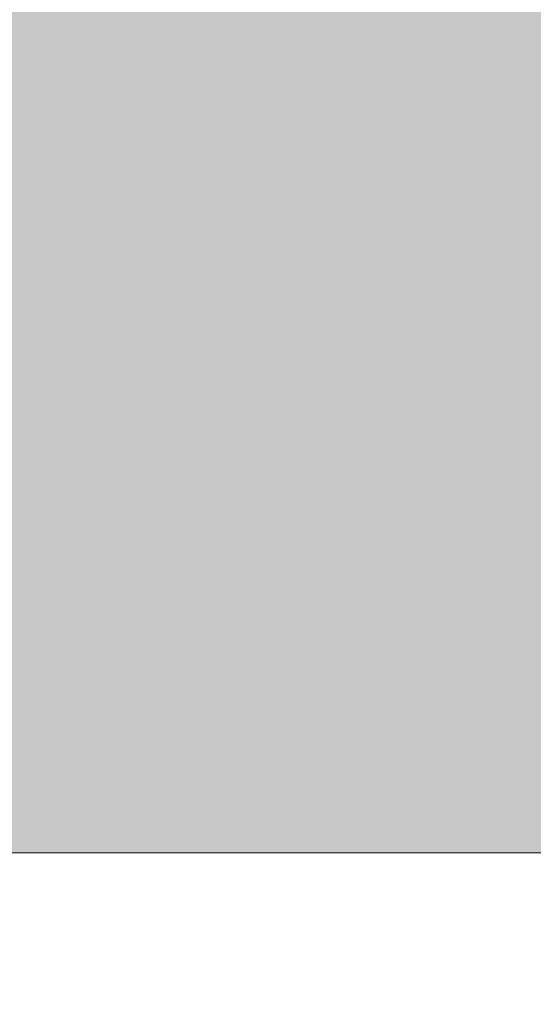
# Model space of a CAD drawing. Header units: metres. Extents: x 82 to 222, y -4 to 154.
# Tile 24 of 214: x 101.0104243 to 101.0104867, y 102.4281958 to 102.4283152. Entities that reach past the tile are written whole.
import ezdxf

# ---------------------------------------------------------------- set-up
doc = ezdxf.new("R2010")
doc.units = ezdxf.units.M
doc.layers.add('A-WALL', color=7, linetype='Continuous', lineweight=5)
doc.layers.add('A-WALL-PATT', color=7, linetype='Continuous', true_color=0x2a2a2a)

msp = doc.modelspace()

# ---------------------------------------------------------------- hatches: boundary and pattern name
at = {"layer": 'A-WALL-PATT'}
h = msp.add_hatch(color=256, dxfattribs=at)
h.paths.add_polyline_path([(100.93262871, 102.42819576), (101.68157532, 102.4283726), (101.68149268, 102.77837259), (100.93262871, 102.77819577), (100.93262871, 102.71819579), (100.93582375, 102.71830581), (100.93582375, 102.61819223), (100.93262871, 102.61819223), (100.93262871, 102.4283726)])
h.paths.add_polyline_path([(102.98127119, 102.42867948), (104.48114341, 102.42903362), (104.48106077, 102.77903361), (102.98118855, 102.77867947)])
h.paths.add_polyline_path([(105.78083928, 102.4293405), (107.28157517, 102.42969485), (107.28149253, 102.77969485), (105.78075664, 102.77934049), (105.78083928, 102.42969485)])
h.paths.add_polyline_path([(108.58127103, 102.43000174), (110.08157509, 102.43035598), (110.08149245, 102.78035597), (108.58118839, 102.78000173), (108.58127095, 102.43035598)])
h.paths.add_polyline_path([(111.38127096, 102.43066287), (112.88157501, 102.43101711), (112.88149237, 102.7810171), (111.38118831, 102.78066286)])
h.paths.add_polyline_path([(114.18127088, 102.431324), (116.68127731, 102.43191429), (116.68119467, 102.78191428), (114.18118824, 102.78132399)])
h.paths.add_polyline_path([(120.781193, 102.43288235), (123.58127062, 102.4335435), (123.58118797, 102.78354349), (120.78111036, 102.78288234)])
h.paths.add_polyline_path([(127.6812705, 102.43451158), (130.48127042, 102.43517271), (130.48118778, 102.7851727), (127.68118786, 102.78451158)])
h.paths.add_polyline_path([(134.58127031, 102.4361408), (136.88157434, 102.43668394), (136.8814917, 102.78668393), (134.58118767, 102.78614079)])
h.paths.add_polyline_path([(138.18127021, 102.43699082), (139.68157426, 102.43734507), (139.68149162, 102.78734506), (138.18118757, 102.78699081), (138.18127012, 102.43734507)])
h.paths.add_polyline_path([(140.98127013, 102.43765195), (142.48157419, 102.4380062), (142.48149154, 102.78800619), (140.98118749, 102.78765194)])
h.paths.add_polyline_path([(143.78127005, 102.43831308), (145.28157411, 102.43866733), (145.28149147, 102.78866732), (143.78118741, 102.78831307)])
h.paths.add_polyline_path([(146.58126997, 102.43897421), (148.07305211, 102.43932645), (148.07296947, 102.78932644), (146.58118733, 102.7889742), (146.58126989, 102.43932645)])
h.paths.add_polyline_path([(149.37274798, 102.43963333), (149.78126989, 102.43972979), (149.78118724, 102.78972978), (149.37266534, 102.78963332), (149.37274796, 102.43972979)])

# ---------------------------------------------------------------- linework, layer by layer
at = {"layer": 'A-WALL', "lineweight": 20}
msp.add_line((101.68157532, 102.4283726), (100.93262871, 102.42819576), dxfattribs=at)

doc.saveas('drawing.dxf')
